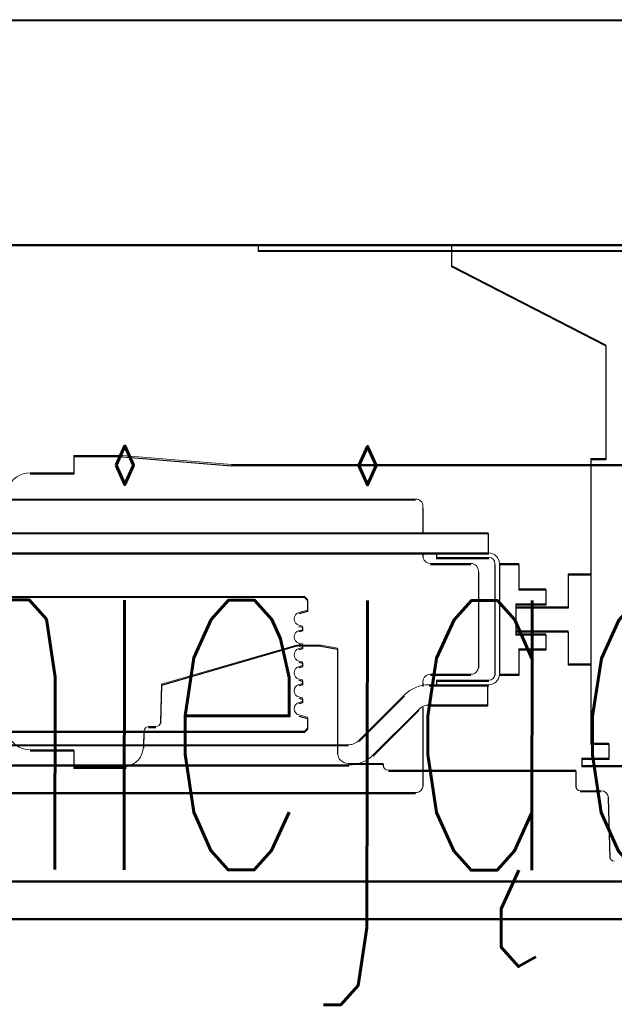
# Model space of a CAD drawing. Header units: millimetres. Extents: x -8642 to 28269, y -6609 to 3701.
# Tile 252 of 256: x 6838 to 6878, y -121 to -55. Entities that reach past the tile are written whole.
import ezdxf

# ---------------------------------------------------------------- set-up
doc = ezdxf.new("R2010")
doc.units = ezdxf.units.MM
doc.header["$LTSCALE"] = 1000
doc.header["$MEASUREMENT"] = 0
doc.linetypes.add('rzut 1 pietra$0$ArchiTECH.PC Solid Line Type', pattern=[0])
doc.linetypes.add('SUFIT_1 PIETRO$0$ArchiTECH.PC Solid Line Type', pattern=[0])
doc.layers.add('_Etap_3_opis', color=7, linetype='Continuous', lineweight=30)
doc.layers.add('IS_ARCH', color=254, linetype='Continuous', lineweight=18)
doc.layers.add('SUFIT_1 PIETRO$0$INWENTARYZACJA', color=254, linetype='Continuous')
doc.styles.add('romans1', font='simplex.shx', dxfattribs={"width": 0.8})

msp = doc.modelspace()

# ---------------------------------------------------------------- linework, layer by layer
at = {"layer": 'IS_ARCH', "linetype": 'rzut 1 pietra$0$ArchiTECH.PC Solid Line Type'}
for p, q in [((7025, -55), (6755, -55)), ((7025, -55), (6755, -55)), ((6770, -70), (7010, -70)), ((6770, -70), (7010, -70)), ((7010, -70), (6770, -70)), ((7010, -70), (6770, -70)), ((7010, -70), (6770, -70)), ((6934.3, -70), (6854.3, -70)), ((6854.3, -70), (6854.3, -70.4)), ((6934.3, -70), (6854.3, -70)), ((6854.3, -70), (6854.3, -70.4)), ((6854.3, -70), (6854.3, -70.4)), ((6934.3, -70), (6854.3, -70)), ((6867.2, -70), (6867.2, -71.4)), ((6867.2, -70), (6867.2, -71.4)), ((6867.2, -70), (6867.2, -71.4)), ((6934.3, -70.4), (6854.3, -70.4)), ((6934.3, -70.4), (6854.3, -70.4)), ((6934.3, -70.4), (6854.3, -70.4)), ((6867.2, -71.4), (6877.5, -76.7)), ((6867.2, -71.4), (6877.5, -76.7)), ((6867.2, -71.4), (6877.5, -76.7)), ((6877.5, -76.7), (6877.5, -84.3)), ((6877.5, -76.7), (6877.5, -84.3)), ((6877.5, -76.7), (6877.5, -84.3)), ((6845.246, -84.097), (6841.998, -84.097)), ((6841.998, -84.097), (6841.998, -85.247)), ((6845.246, -84.097), (6841.998, -84.097)), ((6841.998, -84.097), (6841.998, -85.247)), ((6841.998, -84.097), (6841.998, -85.247)), ((6845.246, -84.097), (6841.998, -84.097)), ((6845.246, -84.097), (6852.527, -84.697)), ((6845.246, -84.097), (6852.527, -84.697)), ((6845.246, -84.097), (6852.527, -84.697)), ((6916.469, -84.697), (6852.527, -84.697)), ((6916.469, -84.697), (6852.527, -84.697)), ((6916.469, -84.697), (6852.527, -84.697)), ((6876.5, -84.3), (6876.5, -103.3)), ((6877.5, -84.3), (6876.5, -84.3)), ((6876.5, -84.3), (6876.5, -103.3)), ((6877.5, -84.3), (6876.5, -84.3)), ((6877.5, -84.3), (6876.5, -84.3)), ((6876.5, -84.3), (6876.5, -103.3)), ((6841.998, -85.247), (6839.09, -85.247)), ((6841.998, -85.247), (6839.09, -85.247)), ((6841.998, -85.247), (6839.09, -85.247)), ((6864.8, -87), (6808.2, -87)), ((6864.8, -87), (6808.2, -87)), ((6864.8, -87), (6808.2, -87)), ((6865.3, -87.5), (6865.3, -89.25)), ((6865.3, -87.5), (6865.3, -89.25)), ((6865.3, -87.5), (6865.3, -89.25)), ((6869.65, -89.25), (6803.45, -89.25)), ((6869.65, -89.25), (6803.45, -89.25)), ((6869.65, -89.25), (6803.45, -89.25)), ((6869.65, -89.25), (6869.65, -90.6)), ((6869.65, -89.25), (6869.65, -90.6)), ((6869.65, -89.25), (6869.65, -90.6)), ((6869.7, -90.6), (6803.3, -90.6)), ((6869.7, -90.6), (6803.3, -90.6)), ((6869.7, -90.6), (6803.3, -90.6)), ((6865.3, -90.6), (6865.3, -90.8)), ((6865.3, -90.6), (6865.3, -90.8)), ((6865.3, -90.6), (6865.3, -90.8)), ((6866.2, -90.6), (6866.2, -90.9)), ((6866.2, -90.6), (6866.2, -90.9)), ((6866.2, -90.6), (6866.2, -90.9)), ((6868.5, -91.3), (6865.8, -91.3)), ((6868.5, -91.3), (6865.8, -91.3)), ((6868.5, -91.3), (6865.8, -91.3)), ((6869.7, -90.9), (6866.2, -90.9)), ((6869.7, -90.9), (6866.2, -90.9)), ((6869.7, -90.9), (6866.2, -90.9)), ((6870.1, -91.3), (6870.1, -98.7)), ((6870.1, -91.3), (6870.1, -98.7)), ((6870.1, -91.3), (6870.1, -98.7)), ((6870.4, -91.3), (6870.4, -98.7)), ((6871.69, -91.3), (6870.4, -91.3)), ((6870.4, -91.3), (6870.4, -98.7)), ((6871.69, -91.3), (6870.4, -91.3)), ((6871.69, -91.3), (6870.4, -91.3)), ((6870.4, -91.3), (6870.4, -98.7)), ((6871.69, -91.3), (6871.69, -93)), ((6871.69, -91.3), (6871.69, -93)), ((6871.69, -91.3), (6871.69, -93)), ((6869, -91.8), (6869, -98.2)), ((6869, -91.8), (6869, -98.2)), ((6869, -91.8), (6869, -98.2)), ((6875, -92), (6875, -94.2)), ((6876.5, -92), (6875, -92)), ((6875, -92), (6875, -94.2)), ((6876.5, -92), (6875, -92)), ((6876.5, -92), (6875, -92)), ((6875, -92), (6875, -94.2)), ((6876.5, -92), (6876.5, -98)), ((6876.5, -92), (6876.5, -98)), ((6876.5, -92), (6876.5, -98)), ((6873.5, -93), (6871.69, -93)), ((6873.5, -93), (6871.69, -93)), ((6873.5, -93), (6871.69, -93)), ((6873.5, -93), (6873.5, -94)), ((6873.5, -93), (6873.5, -94)), ((6873.5, -93), (6873.5, -94)), ((6857.4, -93.5), (6815.6, -93.5)), ((6857.4, -93.5), (6815.6, -93.5)), ((6857.4, -93.5), (6815.6, -93.5)), ((6857.4, -93.5), (6857.6, -93.7)), ((6857.4, -93.5), (6857.6, -93.7)), ((6857.4, -93.5), (6857.6, -93.7)), ((6857.6, -93.7), (6857.6, -94.429)), ((6857.6, -93.7), (6857.6, -94.429)), ((6857.6, -93.7), (6857.6, -94.429)), ((6857.6, -94.429), (6857.019, -94.585)), ((6857.6, -94.429), (6857.019, -94.585)), ((6857.6, -94.429), (6857.019, -94.585)), ((6871.5, -94), (6871.5, -96)), ((6873.5, -94), (6871.5, -94)), ((6871.5, -94), (6871.5, -96)), ((6873.5, -94), (6871.5, -94)), ((6873.5, -94), (6871.5, -94)), ((6871.5, -94), (6871.5, -96)), ((6871.5, -94.2), (6871.5, -95.8)), ((6875, -94.2), (6871.5, -94.2)), ((6871.5, -94.2), (6871.5, -95.8)), ((6875, -94.2), (6871.5, -94.2)), ((6875, -94.2), (6871.5, -94.2)), ((6871.5, -94.2), (6871.5, -95.8)), ((6857.019, -95.415), (6857.25, -95.477)), ((6857.019, -95.415), (6857.25, -95.477)), ((6857.019, -95.415), (6857.25, -95.477)), ((6857.25, -95.723), (6857.019, -95.785)), ((6857.25, -95.723), (6857.019, -95.785)), ((6857.25, -95.723), (6857.019, -95.785)), ((6857.25, -95.477), (6857.25, -95.723)), ((6857.25, -95.477), (6857.25, -95.723)), ((6857.25, -95.477), (6857.25, -95.723)), ((6875, -95.8), (6871.5, -95.8)), ((6875, -95.8), (6871.5, -95.8)), ((6875, -95.8), (6871.5, -95.8)), ((6875, -95.8), (6875, -98)), ((6875, -95.8), (6875, -98)), ((6875, -95.8), (6875, -98)), ((6857.019, -96.615), (6857.25, -96.677)), ((6857.019, -96.615), (6857.25, -96.677)), ((6857.019, -96.615), (6857.25, -96.677)), ((6873.5, -96), (6871.5, -96)), ((6873.5, -96), (6871.5, -96)), ((6873.5, -96), (6871.5, -96)), ((6873.5, -96), (6873.5, -97)), ((6873.5, -96), (6873.5, -97)), ((6873.5, -96), (6873.5, -97)), ((6856.863, -96.747), (6847.85, -99.365)), ((6856.863, -96.747), (6847.85, -99.365)), ((6856.863, -96.747), (6847.85, -99.365)), ((6858.514, -96.747), (6856.863, -96.747)), ((6858.514, -96.747), (6856.863, -96.747)), ((6858.514, -96.747), (6856.863, -96.747)), ((6858.514, -96.747), (6856.863, -96.747)), ((6858.514, -96.747), (6856.863, -96.747)), ((6858.514, -96.747), (6856.863, -96.747)), ((6857.25, -96.923), (6857.019, -96.985)), ((6857.25, -96.923), (6857.019, -96.985)), ((6857.25, -96.923), (6857.019, -96.985)), ((6857.25, -96.677), (6857.25, -96.923)), ((6857.25, -96.677), (6857.25, -96.923)), ((6857.25, -96.677), (6857.25, -96.923)), ((6858.514, -96.747), (6859.599, -96.949)), ((6858.514, -96.747), (6859.599, -96.949)), ((6858.514, -96.747), (6859.599, -96.949)), ((6859.599, -96.949), (6859.599, -103.947)), ((6859.599, -96.949), (6859.599, -103.947)), ((6859.599, -96.949), (6859.599, -103.947)), ((6871.69, -97), (6871.69, -98.7)), ((6873.5, -97), (6871.69, -97)), ((6871.69, -97), (6871.69, -98.7)), ((6873.5, -97), (6871.69, -97)), ((6873.5, -97), (6871.69, -97)), ((6871.69, -97), (6871.69, -98.7)), ((6857.019, -97.815), (6857.25, -97.877)), ((6857.019, -97.815), (6857.25, -97.877)), ((6857.019, -97.815), (6857.25, -97.877)), ((6857.25, -97.877), (6857.25, -98.123)), ((6857.25, -97.877), (6857.25, -98.123)), ((6857.25, -97.877), (6857.25, -98.123)), ((6857.25, -98.123), (6857.019, -98.185)), ((6857.25, -98.123), (6857.019, -98.185)), ((6857.25, -98.123), (6857.019, -98.185)), ((6876.5, -98), (6875, -98)), ((6876.5, -98), (6875, -98)), ((6876.5, -98), (6875, -98)), ((6857.019, -99.015), (6857.25, -99.077)), ((6857.019, -99.015), (6857.25, -99.077)), ((6857.019, -99.015), (6857.25, -99.077)), ((6857.25, -99.077), (6857.25, -99.323)), ((6857.25, -99.077), (6857.25, -99.323)), ((6857.25, -99.077), (6857.25, -99.323)), ((6865.3, -99.2), (6865.3, -99.436)), ((6865.3, -99.2), (6865.3, -99.436)), ((6865.3, -99.2), (6865.3, -99.436)), ((6868.5, -98.7), (6865.8, -98.7)), ((6868.5, -98.7), (6865.8, -98.7)), ((6868.5, -98.7), (6865.8, -98.7)), ((6869.7, -99.1), (6866.2, -99.1)), ((6866.2, -99.1), (6866.2, -99.4)), ((6869.7, -99.1), (6866.2, -99.1)), ((6866.2, -99.1), (6866.2, -99.4)), ((6866.2, -99.1), (6866.2, -99.4)), ((6869.7, -99.1), (6866.2, -99.1)), ((6871.69, -98.7), (6870.4, -98.7)), ((6871.69, -98.7), (6870.4, -98.7)), ((6871.69, -98.7), (6870.4, -98.7)), ((6847.85, -99.365), (6847.784, -101.895)), ((6847.85, -99.365), (6847.784, -101.895)), ((6847.85, -99.365), (6847.784, -101.895)), ((6857.25, -99.323), (6857.019, -99.385)), ((6857.25, -99.323), (6857.019, -99.385)), ((6857.25, -99.323), (6857.019, -99.385)), ((6869.7, -99.4), (6865.704, -99.4)), ((6869.7, -99.4), (6865.704, -99.4)), ((6869.7, -99.4), (6865.704, -99.4)), ((6869.6, -99.4), (6869.6, -100.75)), ((6869.6, -99.4), (6869.6, -100.75)), ((6869.6, -99.4), (6869.6, -100.75)), ((6857.019, -100.215), (6857.25, -100.277)), ((6857.019, -100.215), (6857.25, -100.277)), ((6857.019, -100.215), (6857.25, -100.277)), ((6857.25, -100.523), (6857.019, -100.585)), ((6857.25, -100.523), (6857.019, -100.585)), ((6857.25, -100.523), (6857.019, -100.585)), ((6857.25, -100.277), (6857.25, -100.523)), ((6857.25, -100.277), (6857.25, -100.523)), ((6857.25, -100.277), (6857.25, -100.523)), ((6864.078, -100.074), (6861.044, -103.107)), ((6864.078, -100.074), (6861.044, -103.107)), ((6864.078, -100.074), (6861.044, -103.107)), ((6865.018, -101.043), (6861.984, -104.076)), ((6865.018, -101.043), (6861.984, -104.076)), ((6865.018, -101.043), (6861.984, -104.076)), ((6865.3, -100.845), (6865.3, -106.1)), ((6865.3, -100.845), (6865.3, -106.1)), ((6865.3, -100.845), (6865.3, -106.1)), ((6869.6, -100.75), (6865.725, -100.75)), ((6869.6, -100.75), (6865.725, -100.75)), ((6869.6, -100.75), (6865.725, -100.75)), ((6857.019, -101.415), (6857.6, -101.571)), ((6857.019, -101.415), (6857.6, -101.571)), ((6857.019, -101.415), (6857.6, -101.571)), ((6857.6, -101.571), (6857.6, -102.3)), ((6857.6, -101.571), (6857.6, -102.3)), ((6857.6, -101.571), (6857.6, -102.3)), ((6857.4, -102.5), (6815.6, -102.5)), ((6857.4, -102.5), (6815.6, -102.5)), ((6857.4, -102.5), (6815.6, -102.5)), ((6846.682, -102.496), (6846.645, -103.546)), ((6846.682, -102.496), (6846.645, -103.546)), ((6846.682, -102.496), (6846.645, -103.546)), ((6847.474, -102.197), (6846.992, -102.197)), ((6847.474, -102.197), (6846.992, -102.197)), ((6847.474, -102.197), (6846.992, -102.197)), ((6857.6, -102.3), (6857.4, -102.5)), ((6857.6, -102.3), (6857.4, -102.5)), ((6857.6, -102.3), (6857.4, -102.5)), ((6860.337, -103.4), (6812.663, -103.4)), ((6860.337, -103.4), (6812.663, -103.4)), ((6860.337, -103.4), (6812.663, -103.4)), ((6841.997, -103.747), (6839.09, -103.747)), ((6841.997, -103.747), (6839.09, -103.747)), ((6841.997, -103.747), (6839.09, -103.747)), ((6841.997, -103.747), (6841.998, -104.897)), ((6841.997, -103.747), (6841.998, -104.897)), ((6841.997, -103.747), (6841.998, -104.897)), ((6877.7, -103.3), (6876.5, -103.3)), ((6877.7, -103.3), (6876.5, -103.3)), ((6877.7, -103.3), (6876.5, -103.3)), ((6877.7, -103.3), (6877.7, -104.3)), ((6877.7, -103.3), (6877.7, -104.3)), ((6877.7, -103.3), (6877.7, -104.3)), ((6875.9, -104.3), (6875.9, -104.8)), ((6877.7, -104.3), (6875.9, -104.3)), ((6875.9, -104.3), (6875.9, -104.8)), ((6877.7, -104.3), (6875.9, -104.3)), ((6877.7, -104.3), (6875.9, -104.3)), ((6875.9, -104.3), (6875.9, -104.8)), ((6860.358, -104.75), (6812.642, -104.75)), ((6860.358, -104.75), (6812.642, -104.75)), ((6860.358, -104.75), (6812.642, -104.75)), ((6845.497, -104.897), (6841.998, -104.897)), ((6845.497, -104.897), (6841.998, -104.897)), ((6845.497, -104.897), (6841.998, -104.897)), ((6862.64, -104.647), (6860.299, -104.647)), ((6862.64, -104.647), (6860.299, -104.647)), ((6862.64, -104.647), (6860.299, -104.647)), ((6862.64, -104.647), (6862.64, -104.75)), ((6862.64, -104.647), (6862.64, -104.75)), ((6862.64, -104.647), (6862.64, -104.75)), ((6875.499, -105.1), (6862.99, -105.1)), ((6875.499, -105.1), (6862.99, -105.1)), ((6875.499, -105.1), (6862.99, -105.1)), ((6875.499, -105.1), (6875.499, -106.172)), ((6875.499, -105.1), (6875.499, -106.172)), ((6875.499, -105.1), (6875.499, -106.172)), ((6893.1, -104.8), (6875.9, -104.8)), ((6893.1, -104.8), (6875.9, -104.8)), ((6893.1, -104.8), (6875.9, -104.8)), ((6877.175, -106.472), (6875.799, -106.472)), ((6877.175, -106.472), (6875.799, -106.472)), ((6877.175, -106.472), (6875.799, -106.472)), ((6864.8, -106.6), (6808.2, -106.6)), ((6864.8, -106.6), (6808.2, -106.6)), ((6864.8, -106.6), (6808.2, -106.6)), ((6877.666, -106.883), (6877.771, -110.88)), ((6877.666, -106.883), (6877.771, -110.88)), ((6877.666, -106.883), (6877.771, -110.88)), ((6989.5, -112.5), (6777, -112.5)), ((6989.5, -112.5), (6777, -112.5)), ((6989.5, -112.5), (6777, -112.5)), ((6989.5, -115), (6779.5, -115)), ((6989.5, -115), (6779.5, -115)), ((6989.5, -115), (6779.5, -115))]:
    msp.add_line(p, q, dxfattribs=at)
for centre, radius, start, end in [((6839.09, -86.847), 1.6, 90, 158.93818), ((6864.8, -87.5), 0.5, 0, 90), ((6869.7, -91.3), 0.7, 0, 90), ((6865.8, -90.8), 0.5, 180, 270), ((6868.5, -91.8), 0.5, 0, 90), ((6869.7, -91.3), 0.4, 0, 90), ((6857.13, -95), 0.43, 105, 180), ((6857.13, -95), 0.43, 180, 255.00001), ((6857.13, -96.2), 0.43, 105, 180), ((6857.13, -96.2), 0.43, 180, 255.00001), ((6857.13, -97.4), 0.43, 105, 180), ((6857.13, -97.4), 0.43, 180, 255.00001), ((6857.13, -98.6), 0.43, 105, 180), ((6868.5, -98.2), 0.5, 270, 0), ((6857.13, -98.6), 0.43, 180, 255.00001), ((6865.8, -99.2), 0.5, 90, 180), ((6869.7, -98.7), 0.7, 270, 0), ((6869.7, -98.7), 0.4, 270, 0), ((6857.13, -99.8), 0.43, 105, 180), ((6857.13, -99.8), 0.43, 180, 255.00001), ((6865.704, -101.7), 2.3, 90, 135), ((6857.13, -101), 0.43, 105, 180), ((6857.13, -101), 0.43, 180, 255.00001), ((6865.725, -101.75), 1, 90, 135), ((6846.992, -102.507), 0.31, 90, 178), ((6847.474, -101.887), 0.31, 270, 358.5), ((6839.09, -102.147), 1.6, 196.69924, 270), ((6860.337, -102.4), 1, 270, 315), ((6845.246, -103.497), 1.4, 280.31962, 358), ((6860.299, -103.947), 0.7, 180, 270), ((6860.358, -102.45), 2.3, 270, 315), ((6862.99, -104.75), 0.35, 180, 270), ((6864.8, -106.1), 0.5, 270, 0), ((6875.799, -106.172), 0.3, 180, 270), ((6877.175, -106.972), 0.5, 1.5, 90), ((6878.071, -110.872), 0.3, 181.5, 270)]:
    msp.add_arc(centre, radius, start, end, dxfattribs=at)
at = {"layer": 'SUFIT_1 PIETRO$0$INWENTARYZACJA', "linetype": 'SUFIT_1 PIETRO$0$ArchiTECH.PC Solid Line Type'}
for p, q in [((7025, -55.084), (6755, -55.084)), ((7025, -55.084), (6755, -55.084)), ((6770, -70.084), (7010, -70.084)), ((6770, -70.084), (7010, -70.084)), ((7010, -70.084), (6770, -70.084)), ((7010, -70.084), (6770, -70.084)), ((7010, -70.084), (6770, -70.084)), ((6934.3, -70.084), (6854.3, -70.084)), ((6854.3, -70.084), (6854.3, -70.484)), ((6854.3, -70.084), (6854.3, -70.484)), ((6934.3, -70.084), (6854.3, -70.084)), ((6854.3, -70.084), (6854.3, -70.484)), ((6934.3, -70.084), (6854.3, -70.084)), ((6867.2, -70.084), (6867.2, -71.484)), ((6867.2, -70.084), (6867.2, -71.484)), ((6867.2, -70.084), (6867.2, -71.484)), ((6934.3, -70.484), (6854.3, -70.484)), ((6934.3, -70.484), (6854.3, -70.484)), ((6934.3, -70.484), (6854.3, -70.484)), ((6867.2, -71.484), (6877.5, -76.784)), ((6867.2, -71.484), (6877.5, -76.784)), ((6867.2, -71.484), (6877.5, -76.784)), ((6877.5, -76.784), (6877.5, -84.384)), ((6877.5, -76.784), (6877.5, -84.384)), ((6877.5, -76.784), (6877.5, -84.384)), ((6845.246, -84.181), (6841.998, -84.181)), ((6841.998, -84.181), (6841.998, -85.331)), ((6841.998, -84.181), (6841.998, -85.331)), ((6845.246, -84.181), (6841.998, -84.181)), ((6841.998, -84.181), (6841.998, -85.331)), ((6845.246, -84.181), (6841.998, -84.181)), ((6845.246, -84.181), (6852.527, -84.781)), ((6845.246, -84.181), (6852.527, -84.781)), ((6845.246, -84.181), (6852.527, -84.781)), ((6916.469, -84.781), (6852.527, -84.781)), ((6916.469, -84.781), (6852.527, -84.781)), ((6916.469, -84.781), (6852.527, -84.781)), ((6876.5, -84.384), (6876.5, -103.384)), ((6877.5, -84.384), (6876.5, -84.384)), ((6877.5, -84.384), (6876.5, -84.384)), ((6876.5, -84.384), (6876.5, -103.384)), ((6877.5, -84.384), (6876.5, -84.384)), ((6876.5, -84.384), (6876.5, -103.384)), ((6841.998, -85.331), (6839.09, -85.331)), ((6841.998, -85.331), (6839.09, -85.331)), ((6841.998, -85.331), (6839.09, -85.331)), ((6864.8, -87.084), (6808.2, -87.084)), ((6864.8, -87.084), (6808.2, -87.084)), ((6864.8, -87.084), (6808.2, -87.084)), ((6865.3, -87.584), (6865.3, -89.334)), ((6865.3, -87.584), (6865.3, -89.334)), ((6865.3, -87.584), (6865.3, -89.334)), ((6869.65, -89.334), (6803.45, -89.334)), ((6869.65, -89.334), (6803.45, -89.334)), ((6869.65, -89.334), (6803.45, -89.334)), ((6869.65, -89.334), (6869.65, -90.684)), ((6869.65, -89.334), (6869.65, -90.684)), ((6869.65, -89.334), (6869.65, -90.684)), ((6869.7, -90.684), (6803.3, -90.684)), ((6869.7, -90.684), (6803.3, -90.684)), ((6869.7, -90.684), (6803.3, -90.684)), ((6865.3, -90.684), (6865.3, -90.884)), ((6865.3, -90.684), (6865.3, -90.884)), ((6865.3, -90.684), (6865.3, -90.884)), ((6866.2, -90.684), (6866.2, -90.984)), ((6866.2, -90.684), (6866.2, -90.984)), ((6866.2, -90.684), (6866.2, -90.984)), ((6869.7, -90.984), (6866.2, -90.984)), ((6869.7, -90.984), (6866.2, -90.984)), ((6869.7, -90.984), (6866.2, -90.984)), ((6868.5, -91.384), (6865.8, -91.384)), ((6868.5, -91.384), (6865.8, -91.384)), ((6868.5, -91.384), (6865.8, -91.384)), ((6869, -91.884), (6869, -98.284)), ((6869, -91.884), (6869, -98.284)), ((6869, -91.884), (6869, -98.284)), ((6870.1, -91.384), (6870.1, -98.784)), ((6870.1, -91.384), (6870.1, -98.784)), ((6870.1, -91.384), (6870.1, -98.784)), ((6870.4, -91.384), (6870.4, -98.784)), ((6871.69, -91.384), (6870.4, -91.384)), ((6871.69, -91.384), (6870.4, -91.384)), ((6870.4, -91.384), (6870.4, -98.784)), ((6871.69, -91.384), (6870.4, -91.384)), ((6870.4, -91.384), (6870.4, -98.784)), ((6871.69, -91.384), (6871.69, -93.084)), ((6871.69, -91.384), (6871.69, -93.084)), ((6871.69, -91.384), (6871.69, -93.084)), ((6875, -92.084), (6875, -94.284)), ((6876.5, -92.084), (6875, -92.084)), ((6876.5, -92.084), (6875, -92.084)), ((6875, -92.084), (6875, -94.284)), ((6876.5, -92.084), (6875, -92.084)), ((6875, -92.084), (6875, -94.284)), ((6876.5, -92.084), (6876.5, -98.084)), ((6876.5, -92.084), (6876.5, -98.084)), ((6876.5, -92.084), (6876.5, -98.084)), ((6873.5, -93.084), (6871.69, -93.084)), ((6873.5, -93.084), (6871.69, -93.084)), ((6873.5, -93.084), (6871.69, -93.084)), ((6873.5, -93.084), (6873.5, -94.084)), ((6873.5, -93.084), (6873.5, -94.084)), ((6873.5, -93.084), (6873.5, -94.084)), ((6857.4, -93.584), (6815.6, -93.584)), ((6857.4, -93.584), (6815.6, -93.584)), ((6857.4, -93.584), (6815.6, -93.584)), ((6857.4, -93.584), (6857.6, -93.784)), ((6857.4, -93.584), (6857.6, -93.784)), ((6857.4, -93.584), (6857.6, -93.784)), ((6857.6, -93.784), (6857.6, -94.513)), ((6857.6, -93.784), (6857.6, -94.513)), ((6857.6, -93.784), (6857.6, -94.513)), ((6857.6, -94.513), (6857.019, -94.669)), ((6857.6, -94.513), (6857.019, -94.669)), ((6857.6, -94.513), (6857.019, -94.669)), ((6871.5, -94.084), (6871.5, -96.084)), ((6873.5, -94.084), (6871.5, -94.084)), ((6873.5, -94.084), (6871.5, -94.084)), ((6871.5, -94.084), (6871.5, -96.084)), ((6873.5, -94.084), (6871.5, -94.084)), ((6871.5, -94.084), (6871.5, -96.084)), ((6871.5, -94.284), (6871.5, -95.884)), ((6875, -94.284), (6871.5, -94.284)), ((6875, -94.284), (6871.5, -94.284)), ((6871.5, -94.284), (6871.5, -95.884)), ((6875, -94.284), (6871.5, -94.284)), ((6871.5, -94.284), (6871.5, -95.884)), ((6857.019, -95.499), (6857.25, -95.561)), ((6857.019, -95.499), (6857.25, -95.561)), ((6857.019, -95.499), (6857.25, -95.561)), ((6857.25, -95.807), (6857.019, -95.869)), ((6857.25, -95.807), (6857.019, -95.869)), ((6857.25, -95.807), (6857.019, -95.869)), ((6857.25, -95.561), (6857.25, -95.807)), ((6857.25, -95.561), (6857.25, -95.807)), ((6857.25, -95.561), (6857.25, -95.807)), ((6875, -95.884), (6871.5, -95.884)), ((6875, -95.884), (6871.5, -95.884)), ((6875, -95.884), (6871.5, -95.884)), ((6875, -95.884), (6875, -98.084)), ((6875, -95.884), (6875, -98.084)), ((6875, -95.884), (6875, -98.084)), ((6873.5, -96.084), (6871.5, -96.084)), ((6873.5, -96.084), (6871.5, -96.084)), ((6873.5, -96.084), (6871.5, -96.084)), ((6873.5, -96.084), (6873.5, -97.084)), ((6873.5, -96.084), (6873.5, -97.084)), ((6873.5, -96.084), (6873.5, -97.084)), ((6856.863, -96.831), (6847.85, -99.449)), ((6856.863, -96.831), (6847.85, -99.449)), ((6856.863, -96.831), (6847.85, -99.449)), ((6858.514, -96.831), (6856.863, -96.831)), ((6858.514, -96.831), (6856.863, -96.831)), ((6858.514, -96.831), (6856.863, -96.831)), ((6858.514, -96.831), (6856.863, -96.831)), ((6858.514, -96.831), (6856.863, -96.831)), ((6858.514, -96.831), (6856.863, -96.831)), ((6857.019, -96.699), (6857.25, -96.761)), ((6857.019, -96.699), (6857.25, -96.761)), ((6857.019, -96.699), (6857.25, -96.761)), ((6857.25, -97.007), (6857.019, -97.069)), ((6857.25, -97.007), (6857.019, -97.069)), ((6857.25, -97.007), (6857.019, -97.069)), ((6857.25, -96.761), (6857.25, -97.007)), ((6857.25, -96.761), (6857.25, -97.007)), ((6857.25, -96.761), (6857.25, -97.007)), ((6858.514, -96.831), (6859.599, -97.033)), ((6858.514, -96.831), (6859.599, -97.033)), ((6858.514, -96.831), (6859.599, -97.033)), ((6859.599, -97.033), (6859.599, -104.031)), ((6859.599, -97.033), (6859.599, -104.031)), ((6859.599, -97.033), (6859.599, -104.031)), ((6871.69, -97.084), (6871.69, -98.784)), ((6873.5, -97.084), (6871.69, -97.084)), ((6873.5, -97.084), (6871.69, -97.084)), ((6871.69, -97.084), (6871.69, -98.784)), ((6873.5, -97.084), (6871.69, -97.084)), ((6871.69, -97.084), (6871.69, -98.784)), ((6857.019, -97.899), (6857.25, -97.961)), ((6857.019, -97.899), (6857.25, -97.961)), ((6857.019, -97.899), (6857.25, -97.961)), ((6857.25, -98.207), (6857.019, -98.269)), ((6857.25, -98.207), (6857.019, -98.269)), ((6857.25, -98.207), (6857.019, -98.269)), ((6857.25, -97.961), (6857.25, -98.207)), ((6857.25, -97.961), (6857.25, -98.207)), ((6857.25, -97.961), (6857.25, -98.207)), ((6876.5, -98.084), (6875, -98.084)), ((6876.5, -98.084), (6875, -98.084)), ((6876.5, -98.084), (6875, -98.084)), ((6857.019, -99.099), (6857.25, -99.161)), ((6857.019, -99.099), (6857.25, -99.161)), ((6857.019, -99.099), (6857.25, -99.161)), ((6857.25, -99.161), (6857.25, -99.407)), ((6857.25, -99.161), (6857.25, -99.407)), ((6857.25, -99.161), (6857.25, -99.407)), ((6868.5, -98.784), (6865.8, -98.784)), ((6868.5, -98.784), (6865.8, -98.784)), ((6868.5, -98.784), (6865.8, -98.784)), ((6869.7, -99.184), (6866.2, -99.184)), ((6866.2, -99.184), (6866.2, -99.484)), ((6866.2, -99.184), (6866.2, -99.484)), ((6869.7, -99.184), (6866.2, -99.184)), ((6866.2, -99.184), (6866.2, -99.484)), ((6869.7, -99.184), (6866.2, -99.184)), ((6871.69, -98.784), (6870.4, -98.784)), ((6871.69, -98.784), (6870.4, -98.784)), ((6871.69, -98.784), (6870.4, -98.784)), ((6847.85, -99.449), (6847.784, -101.979)), ((6847.85, -99.449), (6847.784, -101.979)), ((6847.85, -99.449), (6847.784, -101.979)), ((6857.25, -99.407), (6857.019, -99.469)), ((6857.25, -99.407), (6857.019, -99.469)), ((6857.25, -99.407), (6857.019, -99.469)), ((6865.3, -99.284), (6865.3, -99.52)), ((6865.3, -99.284), (6865.3, -99.52)), ((6865.3, -99.284), (6865.3, -99.52)), ((6869.7, -99.484), (6865.704, -99.484)), ((6869.7, -99.484), (6865.704, -99.484)), ((6869.7, -99.484), (6865.704, -99.484)), ((6869.6, -99.484), (6869.6, -100.834)), ((6869.6, -99.484), (6869.6, -100.834)), ((6869.6, -99.484), (6869.6, -100.834)), ((6857.019, -100.299), (6857.25, -100.361)), ((6857.019, -100.299), (6857.25, -100.361)), ((6857.019, -100.299), (6857.25, -100.361)), ((6857.25, -100.361), (6857.25, -100.607)), ((6857.25, -100.361), (6857.25, -100.607)), ((6857.25, -100.361), (6857.25, -100.607)), ((6864.078, -100.158), (6861.044, -103.191)), ((6864.078, -100.158), (6861.044, -103.191)), ((6864.078, -100.158), (6861.044, -103.191)), ((6857.25, -100.607), (6857.019, -100.669)), ((6857.25, -100.607), (6857.019, -100.669)), ((6857.25, -100.607), (6857.019, -100.669)), ((6865.018, -101.127), (6861.984, -104.16)), ((6865.018, -101.127), (6861.984, -104.16)), ((6865.018, -101.127), (6861.984, -104.16)), ((6865.3, -100.929), (6865.3, -106.184)), ((6865.3, -100.929), (6865.3, -106.184)), ((6865.3, -100.929), (6865.3, -106.184)), ((6869.6, -100.834), (6865.725, -100.834)), ((6869.6, -100.834), (6865.725, -100.834)), ((6869.6, -100.834), (6865.725, -100.834)), ((6857.019, -101.499), (6857.6, -101.655)), ((6857.019, -101.499), (6857.6, -101.655)), ((6857.019, -101.499), (6857.6, -101.655)), ((6857.6, -101.655), (6857.6, -102.384)), ((6857.6, -101.655), (6857.6, -102.384)), ((6857.6, -101.655), (6857.6, -102.384)), ((6847.474, -102.281), (6846.992, -102.281)), ((6847.474, -102.281), (6846.992, -102.281)), ((6847.474, -102.281), (6846.992, -102.281)), ((6857.6, -102.384), (6857.4, -102.584)), ((6857.6, -102.384), (6857.4, -102.584)), ((6857.6, -102.384), (6857.4, -102.584)), ((6857.4, -102.584), (6815.6, -102.584)), ((6857.4, -102.584), (6815.6, -102.584)), ((6857.4, -102.584), (6815.6, -102.584)), ((6846.682, -102.58), (6846.646, -103.63)), ((6846.682, -102.58), (6846.646, -103.63)), ((6846.682, -102.58), (6846.646, -103.63)), ((6860.337, -103.484), (6812.663, -103.484)), ((6860.337, -103.484), (6812.663, -103.484)), ((6860.337, -103.484), (6812.663, -103.484)), ((6841.997, -103.831), (6839.09, -103.831)), ((6841.997, -103.831), (6839.09, -103.831)), ((6841.997, -103.831), (6839.09, -103.831)), ((6841.997, -103.831), (6841.998, -104.981)), ((6841.997, -103.831), (6841.998, -104.981)), ((6841.997, -103.831), (6841.998, -104.981)), ((6877.7, -103.384), (6876.5, -103.384)), ((6877.7, -103.384), (6876.5, -103.384)), ((6877.7, -103.384), (6876.5, -103.384)), ((6877.7, -103.384), (6877.7, -104.384)), ((6877.7, -103.384), (6877.7, -104.384)), ((6877.7, -103.384), (6877.7, -104.384)), ((6875.9, -104.384), (6875.9, -104.884)), ((6877.7, -104.384), (6875.9, -104.384)), ((6877.7, -104.384), (6875.9, -104.384)), ((6875.9, -104.384), (6875.9, -104.884)), ((6877.7, -104.384), (6875.9, -104.384)), ((6875.9, -104.384), (6875.9, -104.884)), ((6860.358, -104.834), (6812.642, -104.834)), ((6860.358, -104.834), (6812.642, -104.834)), ((6860.358, -104.834), (6812.642, -104.834)), ((6845.497, -104.981), (6841.998, -104.981)), ((6845.497, -104.981), (6841.998, -104.981)), ((6845.497, -104.981), (6841.998, -104.981)), ((6862.641, -104.731), (6860.299, -104.731)), ((6862.641, -104.731), (6860.299, -104.731)), ((6862.641, -104.731), (6860.299, -104.731)), ((6862.641, -104.731), (6862.641, -104.834)), ((6862.641, -104.731), (6862.641, -104.834)), ((6862.641, -104.731), (6862.641, -104.834)), ((6893.1, -104.884), (6875.9, -104.884)), ((6893.1, -104.884), (6875.9, -104.884)), ((6893.1, -104.884), (6875.9, -104.884)), ((6875.499, -105.184), (6862.991, -105.184)), ((6875.499, -105.184), (6862.991, -105.184)), ((6875.499, -105.184), (6862.991, -105.184)), ((6875.499, -105.184), (6875.499, -106.256)), ((6875.499, -105.184), (6875.499, -106.256)), ((6875.499, -105.184), (6875.499, -106.256)), ((6864.8, -106.684), (6808.2, -106.684)), ((6864.8, -106.684), (6808.2, -106.684)), ((6864.8, -106.684), (6808.2, -106.684)), ((6877.175, -106.556), (6875.799, -106.556)), ((6877.175, -106.556), (6875.799, -106.556)), ((6877.175, -106.556), (6875.799, -106.556)), ((6877.666, -106.966), (6877.771, -110.964)), ((6877.666, -106.966), (6877.771, -110.964)), ((6877.666, -106.966), (6877.771, -110.964)), ((6989.5, -112.584), (6777, -112.584)), ((6989.5, -112.584), (6777, -112.584)), ((6989.5, -112.584), (6777, -112.584)), ((6989.5, -115.084), (6779.5, -115.084)), ((6989.5, -115.084), (6779.5, -115.084)), ((6989.5, -115.084), (6779.5, -115.084))]:
    msp.add_line(p, q, dxfattribs=at)

# ---------------------------------------------------------------- texts
at = {"layer": '_Etap_3_opis', "style": 'romans1', "width": 0.5}
msp.add_text('proj.JW w istniejącej', height=27, rotation=359.91893, dxfattribs=at).set_placement((6715.186, -111.561))

doc.saveas('drawing.dxf')
